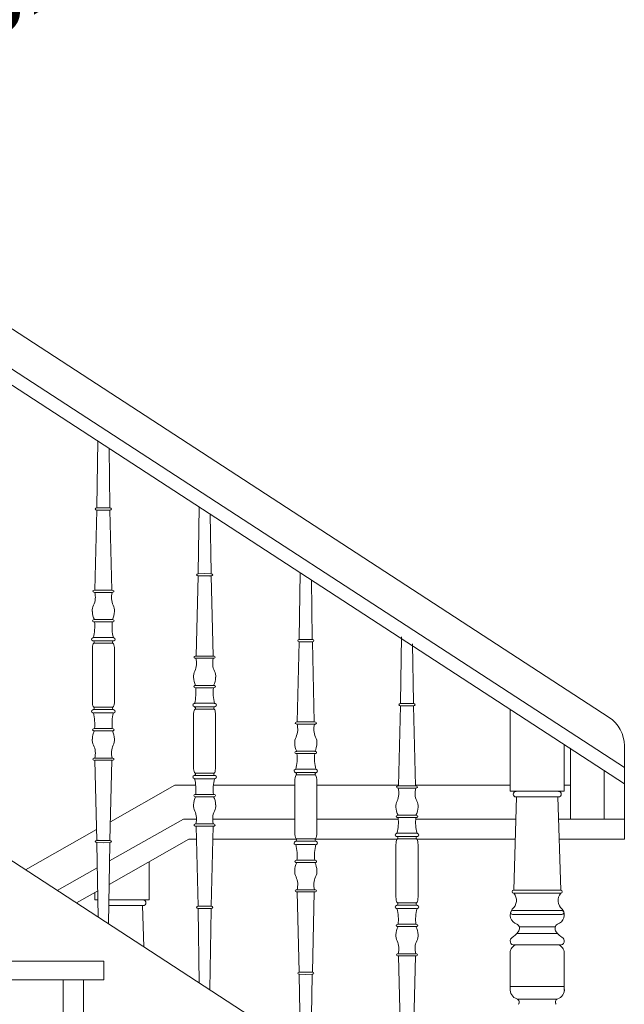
# Model space of a CAD drawing. Header units: millimetres. Extents: x -573548 to 674770, y -246895 to -89040.
# Tile 125 of 199: x 85298 to 86194, y -193565 to -192105. Entities that reach past the tile are written whole.
import ezdxf

# ---------------------------------------------------------------- set-up
doc = ezdxf.new("R2010")
doc.units = ezdxf.units.MM
for name, color, linetype, lineweight in [('A-OPISY-3_Nr_pióra__6', 8, 'Continuous', 9), ('balustrada drewniana_Nr_pióra__1', 8, 'Continuous', 9), ('SCHODY_Nr_pióra__1', 8, 'Continuous', 9), ('SCIANY_KONSTR_Nr_pióra__21', 8, 'Continuous', 9)]:
    doc.layers.add(name, color=color, linetype=linetype, lineweight=lineweight)
doc.styles.add('STYL_AUTOMATYCZNY_5', font='arial.ttf', dxfattribs={"width": 0.8})

# ---------------------------------------------------------------- blocks, each defined once
blk = doc.blocks.new('A$C685D2BB2')
at = {"layer": 'balustrada drewniana_Nr_pióra__1'}
for p, q in [((8011.3, 9758), (6039.9, 11040.9)), ((8034, 9683.5), (6025, 10990.9)), ((8034, 9659.7), (6019.1, 10970.9)), ((7861.5, 9066.4), (5987, 10286.3)), ((7245.3, 9820.5), (7245.3, 9859)), ((7247.6, 9867.9), (7261.7, 9867.9)), ((7275.8, 9867.9), (7261.7, 9867.9)), ((7278, 9820.5), (7278, 9859)), ((7245.3, 9820.5), (7245.3, 9782.1)), ((7278, 9820.5), (7278, 9782.1)), ((7247.6, 9773.1), (7261.7, 9773.1)), ((7275.8, 9773.1), (7261.7, 9773.1)), ((7397.6, 9770.3), (7411.7, 9770.3)), ((7425.8, 9770.3), (7411.7, 9770.3)), ((7395.4, 9722.9), (7395.4, 9761.4)), ((7428.1, 9722.9), (7428.1, 9761.4)), ((7395.4, 9722.9), (7395.4, 9684.4)), ((7428.1, 9722.9), (7428.1, 9684.4)), ((7944.9, 9717.6), (7944.9, 9648.4)), ((7954, 9607.3), (7954, 9712.5)), ((8034, 9659.7), (8034, 9716.1)), ((7397.6, 9675.5), (7411.7, 9675.5)), ((7425.8, 9675.5), (7411.7, 9675.5)), ((7547.7, 9672.6), (7561.8, 9672.6)), ((7575.9, 9672.6), (7561.8, 9672.6)), ((8004, 9607.3), (8004, 9679.2)), ((7367.5, 9657.3), (7272.1, 9603.3)), ((7367.5, 9657.3), (7398.6, 9657.3)), ((7424.9, 9657.3), (7545.4, 9657.3)), ((7545.4, 9625.2), (7545.4, 9663.7)), ((7578.1, 9625.2), (7578.1, 9663.7)), ((7578.1, 9657.3), (7699.1, 9657.3)), ((7724.4, 9657.3), (7864.8, 9657.3)), ((7944.9, 9657.3), (7954, 9657.3)), ((8034, 9577.3), (8034, 9659.7)), ((7870.1, 9501.8), (7874.2, 9640.1)), ((7927.4, 9648.4), (7873.4, 9648.4)), ((7873.4, 9640.1), (7904.9, 9640.1)), ((7882.3, 9648.4), (7936.3, 9648.4)), ((7936.3, 9640.1), (7904.9, 9640.1)), ((7939.7, 9501.8), (7935.5, 9640.1)), ((7545.4, 9625.2), (7545.4, 9586.8)), ((7578.1, 9625.2), (7578.1, 9586.8)), ((7380.6, 9607.3), (7270.9, 9545.2)), ((7380.6, 9607.3), (7399.8, 9607.3)), ((7423.6, 9607.3), (7545.4, 9607.3)), ((7578.1, 9607.3), (7698.7, 9607.3)), ((7724.8, 9607.3), (7873.2, 9607.3)), ((7936.5, 9607.3), (8034, 9607.3)), ((7251.5, 9591.7), (7146, 9532)), ((7388.5, 9577.3), (7270.3, 9510.4)), ((7388.5, 9577.3), (7399.5, 9577.3)), ((7423.9, 9577.3), (7548, 9577.3)), ((7547.7, 9577.8), (7561.8, 9577.8)), ((7575.9, 9577.8), (7561.8, 9577.8)), ((7575.6, 9577.3), (7697.2, 9577.3)), ((7695.4, 9530.4), (7695.4, 9568.8)), ((7697.7, 9577.8), (7711.8, 9577.8)), ((7725.9, 9577.8), (7711.8, 9577.8)), ((7726.4, 9577.3), (7872.3, 9577.3)), ((7728.1, 9530.4), (7728.1, 9568.8)), ((7937.4, 9577.3), (8034, 9577.3)), ((7329.3, 9543.7), (7329.3, 9487.3)), ((7252.6, 9534.9), (7193.2, 9501.3)), ((7695.4, 9530.4), (7695.4, 9491.9)), ((7728.1, 9530.4), (7728.1, 9491.9)), ((7253.2, 9500.8), (7221.6, 9482.9)), ((7870, 9501.8), (7904.9, 9501.8)), ((7870, 9497.2), (7904.9, 9497.2)), ((7939.7, 9501.8), (7904.9, 9501.8)), ((7939.7, 9497.2), (7904.9, 9497.2)), ((7269.8, 9478.9), (7289.2, 9478.9)), ((7311.7, 9487.3), (7269.9, 9487.3)), ((7269.9, 9487.3), (7329.3, 9487.3)), ((7320.6, 9478.9), (7289.2, 9478.9)), ((7321.7, 9417.7), (7319.9, 9478.9)), ((7697.7, 9483), (7711.8, 9483)), ((7725.9, 9483), (7711.8, 9483)), ((7868.2, 9471.5), (7905.2, 9471.5)), ((7868.2, 9465.9), (7905.2, 9465.9)), ((7941.5, 9471.5), (7904.5, 9471.5)), ((7941.5, 9465.9), (7904.5, 9465.9)), ((7874.5, 9437.3), (7904.9, 9437.3)), ((7878, 9447.6), (7904.9, 9447.6)), ((7931.7, 9447.6), (7904.9, 9447.6)), ((7935.2, 9437.3), (7904.9, 9437.3)), ((7870.1, 9420.5), (7904.9, 9420.5)), ((7939.6, 9420.5), (7904.9, 9420.5)), ((7864.8, 9410.4), (7864.8, 9352.8)), ((7944.9, 9410.4), (7944.9, 9352.8)), ((7864.8, 9358.7), (7904.9, 9358.7)), ((7944.9, 9358.7), (7904.9, 9358.7)), ((7875.7, 9340), (7904.9, 9340)), ((7934, 9340), (7904.9, 9340))]:
    blk.add_line(p, q, dxfattribs=at)
for points in [[(7253.5, 10167.6), (7252, 10070.1), (7252, 10068.7)], [(7270, 10157.1), (7271.3, 10070.1), (7271.4, 10068.7)], [(7251.9, 10065.4), (7249, 9946.7)], [(7261.7, 10065.5), (7252.3, 10065.4)], [(7252.4, 10068.8), (7261.7, 10068.9)], [(7271, 10068.8), (7261.7, 10068.9)], [(7261.7, 10065.5), (7271, 10065.4)], [(7271.4, 10065.4), (7274.4, 9946.7)], [(7403.5, 10069.9), (7402.1, 9972.5), (7402, 9971.1)], [(7420.1, 10059.5), (7421.4, 9972.5), (7421.4, 9971.1)], [(7402, 9967.8), (7399.1, 9849)], [(7402.4, 9971.1), (7411.7, 9971.2)], [(7411.7, 9967.9), (7402.4, 9967.8)], [(7421, 9971.1), (7411.7, 9971.2)], [(7411.7, 9967.9), (7421.1, 9967.8)], [(7421.5, 9967.8), (7424.4, 9849)], [(7553.6, 9972.3), (7552.1, 9874.9), (7552.1, 9873.4)], [(7570.1, 9961.8), (7571.4, 9874.9), (7571.5, 9873.4)], [(7248.9, 9946.7), (7261.7, 9946.7)], [(7274.5, 9946.7), (7261.7, 9946.7)], [(7261.7, 9943.3), (7248.9, 9943.3)], [(7261.7, 9943.3), (7274.5, 9943.3)], [(7248.4, 9903), (7261.7, 9903)], [(7274.9, 9903), (7261.7, 9903)], [(7261.7, 9899.7), (7248.4, 9899.7)], [(7261.7, 9899.7), (7274.9, 9899.7)], [(7247.7, 9876.5), (7261.7, 9876.5)], [(7261.7, 9871.4), (7247.8, 9871.4)], [(7275.6, 9876.5), (7261.7, 9876.5)], [(7261.7, 9871.4), (7275.6, 9871.4)], [(7552.5, 9873.5), (7561.8, 9873.6)], [(7571.1, 9873.5), (7561.8, 9873.6)], [(7703.6, 9877.4), (7702.1, 9780), (7702.1, 9778.6)], [(7552, 9870.2), (7549.1, 9751.4)], [(7561.8, 9870.2), (7552.4, 9870.1)], [(7561.8, 9870.2), (7571.1, 9870.1)], [(7571.5, 9870.2), (7574.4, 9751.4)], [(7720.1, 9866.9), (7721.4, 9780), (7721.5, 9778.6)], [(7398.9, 9849), (7411.7, 9849)], [(7411.7, 9845.7), (7398.9, 9845.7)], [(7424.5, 9849), (7411.7, 9849)], [(7411.7, 9845.7), (7424.5, 9845.7)], [(7398.5, 9805.4), (7411.7, 9805.4)], [(7411.7, 9802), (7398.5, 9802)], [(7425, 9805.4), (7411.7, 9805.4)], [(7411.7, 9802), (7425, 9802)], [(7261.7, 9769.7), (7247.8, 9769.7)], [(7261.7, 9769.7), (7275.6, 9769.7)], [(7397.8, 9778.9), (7411.7, 9778.9)], [(7411.7, 9773.7), (7397.8, 9773.7)], [(7425.7, 9778.9), (7411.7, 9778.9)], [(7411.7, 9773.7), (7425.6, 9773.7)], [(7702, 9775.3), (7699.1, 9656.5)], [(7711.8, 9775.4), (7702.4, 9775.2)], [(7702.5, 9778.6), (7711.8, 9778.7)], [(7721.1, 9778.6), (7711.8, 9778.7)], [(7711.8, 9775.4), (7721.1, 9775.2)], [(7721.5, 9775.3), (7724.4, 9656.5)], [(7944.9, 9686.4), (7944.9, 9648.4), (7864.8, 9648.4), (7864.8, 9769.8)], [(7247.7, 9764.6), (7261.7, 9764.6)], [(7275.6, 9764.6), (7261.7, 9764.6)], [(7261.7, 9741.4), (7248.4, 9741.4)], [(7261.7, 9741.4), (7274.9, 9741.4)], [(7549, 9751.4), (7561.8, 9751.4)], [(7561.8, 9748), (7549, 9748)], [(7574.6, 9751.4), (7561.8, 9751.4)], [(7561.8, 9748), (7574.6, 9748)], [(7248.4, 9738.1), (7261.7, 9738.1)], [(7274.9, 9738.1), (7261.7, 9738.1)], [(7261.7, 9697.7), (7248.9, 9697.7)], [(7261.7, 9697.7), (7274.5, 9697.7)], [(7548.5, 9707.7), (7561.8, 9707.7)], [(7561.8, 9704.4), (7548.5, 9704.4)], [(7575, 9707.7), (7561.8, 9707.7)], [(7561.8, 9704.4), (7575, 9704.4)], [(7248.9, 9694.4), (7261.7, 9694.4)], [(7251.9, 9575.6), (7249, 9694.4)], [(7274.5, 9694.4), (7261.7, 9694.4)], [(7271.4, 9575.6), (7274.4, 9694.4)], [(7411.7, 9672), (7397.8, 9672)], [(7397.8, 9666.9), (7411.7, 9666.9)], [(7411.7, 9672), (7425.6, 9672)], [(7425.7, 9666.9), (7411.7, 9666.9)], [(7547.8, 9681.2), (7561.8, 9681.2)], [(7561.8, 9676.1), (7547.9, 9676.1)], [(7575.7, 9681.2), (7561.8, 9681.2)], [(7561.8, 9676.1), (7575.7, 9676.1)], [(7699, 9656.5), (7711.8, 9656.5)], [(7711.8, 9653.2), (7699, 9653.2)], [(7724.6, 9656.5), (7711.8, 9656.5)], [(7711.8, 9653.2), (7724.6, 9653.2)], [(7411.7, 9643.7), (7398.5, 9643.7)], [(7398.5, 9640.4), (7411.7, 9640.4)], [(7411.7, 9643.7), (7425, 9643.7)], [(7425, 9640.4), (7411.7, 9640.4)], [(7698.5, 9612.8), (7711.8, 9612.8)], [(7711.8, 9609.5), (7698.5, 9609.5)], [(7725, 9612.8), (7711.8, 9612.8)], [(7711.8, 9609.5), (7725, 9609.5)], [(7411.7, 9600.1), (7398.9, 9600.1)], [(7398.9, 9596.7), (7411.7, 9596.7)], [(7402, 9478), (7399.1, 9596.7)], [(7411.7, 9600.1), (7424.5, 9600.1)], [(7424.5, 9596.7), (7411.7, 9596.7)], [(7421.5, 9478), (7424.4, 9596.7)], [(7697.8, 9586.3), (7711.8, 9586.3)], [(7711.8, 9581.2), (7697.9, 9581.2)], [(7725.7, 9586.3), (7711.8, 9586.3)], [(7711.8, 9581.2), (7725.7, 9581.2)], [(7253.9, 9461.8), (7252, 9570.9), (7252, 9572.3)], [(7261.7, 9575.5), (7252.3, 9575.6)], [(7252.4, 9572.3), (7261.7, 9572.2)], [(7261.7, 9575.5), (7271, 9575.6)], [(7271, 9572.3), (7261.7, 9572.2)], [(7269.3, 9452.1), (7271.3, 9570.9), (7271.4, 9572.3)], [(7547.8, 9569.3), (7561.8, 9569.3)], [(7561.8, 9574.4), (7547.9, 9574.4)], [(7561.8, 9574.4), (7575.7, 9574.4)], [(7575.7, 9569.3), (7561.8, 9569.3)], [(7561.8, 9546.1), (7548.5, 9546.1)], [(7548.5, 9542.8), (7561.8, 9542.8)], [(7561.8, 9546.1), (7575, 9546.1)], [(7575, 9542.8), (7561.8, 9542.8)], [(7253.5, 9487.3), (7249.1, 9487.3), (7249.1, 9498.4)], [(7561.8, 9502.4), (7549, 9502.4)], [(7549, 9499.1), (7561.8, 9499.1)], [(7552, 9380.3), (7549.1, 9499.1)], [(7561.8, 9502.4), (7574.6, 9502.4)], [(7574.6, 9499.1), (7561.8, 9499.1)], [(7571.5, 9380.3), (7574.4, 9499.1)], [(7411.7, 9477.9), (7402.4, 9478)], [(7411.7, 9477.9), (7421.1, 9478)], [(7711.8, 9479.5), (7697.9, 9479.5)], [(7711.8, 9479.5), (7725.7, 9479.5)], [(7403.9, 9364.2), (7402.1, 9473.3), (7402, 9474.7)], [(7402.4, 9474.7), (7411.7, 9474.5)], [(7421, 9474.7), (7411.7, 9474.5)], [(7419.3, 9354.4), (7421.4, 9473.3), (7421.4, 9474.7)], [(7697.8, 9474.4), (7711.8, 9474.4)], [(7725.7, 9474.4), (7711.8, 9474.4)], [(7711.8, 9451.2), (7698.5, 9451.2)], [(7698.5, 9447.9), (7711.8, 9447.9)], [(7711.8, 9451.2), (7725, 9451.2)], [(7725, 9447.9), (7711.8, 9447.9)], [(7711.8, 9407.5), (7699, 9407.5)], [(7699, 9404.2), (7711.8, 9404.2)], [(7702, 9285.4), (7699.1, 9404.2)], [(7711.8, 9407.5), (7724.6, 9407.5)], [(7724.6, 9404.2), (7711.8, 9404.2)], [(7721.5, 9285.4), (7724.4, 9404.2)], [(7554, 9266.5), (7552.1, 9375.6), (7552.1, 9377)], [(7561.8, 9380.2), (7552.4, 9380.3)], [(7552.5, 9377), (7561.8, 9376.9)], [(7561.8, 9380.2), (7571.1, 9380.3)], [(7571.1, 9377), (7561.8, 9376.9)], [(7569.4, 9256.8), (7571.4, 9375.6), (7571.5, 9377)]]:
    blk.add_lwpolyline(points, dxfattribs=at)
for centre, radius, start, end in [((7221.9, 9935.9), 27.9, 335.2899, 15.4845), ((7301.5, 9935.9), 27.9, 164.5155, 204.7101), ((7261.5, 9916.4), 16.3, 151.329, 184.6255), ((7271, 9915.3), 25.7, 180.5357, 208.6884), ((7252.4, 9915.3), 25.7, 331.3116, 359.4643), ((7261.9, 9916.4), 16.3, 355.3745, 28.671), ((7185.7, 9892.4), 63.2, 345.3582, 6.5823), ((7337.7, 9892.4), 63.2, 173.4177, 194.6418), ((7245.7, 9869.3), 2.29, 322.9251, 69.0836), ((7277.6, 9869.3), 2.29, 110.9164, 217.0749), ((7279.2, 9858.1), 33.9, 166.8073, 181.4489), ((7249.9, 9865), 3.77, 127.9411, 165.9891), ((7273.5, 9865), 3.77, 14.0109, 52.0589), ((7244.2, 9858.1), 33.9, 358.5511, 13.1927), ((7371.9, 9838.2), 27.9, 335.2899, 15.4845), ((7451.6, 9838.2), 27.9, 164.5155, 204.7101), ((7411.5, 9818.8), 16.3, 151.329, 184.6255), ((7421, 9817.7), 25.7, 180.5357, 208.6884), ((7402.4, 9817.7), 25.7, 331.3116, 359.4643), ((7411.9, 9818.8), 16.3, 355.3745, 28.671), ((7335.7, 9794.8), 63.2, 345.3582, 6.5823), ((7487.7, 9794.8), 63.2, 173.4177, 194.6418), ((7279.2, 9782.9), 33.9, 178.5511, 193.1927), ((7244.2, 9782.9), 33.9, 346.8073, 1.4489), ((7249.9, 9776.1), 3.77, 194.0109, 232.0589), ((7245.7, 9771.8), 2.29, 290.9164, 37.0749), ((7277.6, 9771.8), 2.29, 142.9251, 249.0836), ((7273.5, 9776.1), 3.77, 307.9411, 345.9891), ((7399.9, 9767.3), 3.77, 127.9411, 165.9891), ((7395.8, 9771.7), 2.29, 322.9251, 69.0836), ((7427.7, 9771.7), 2.29, 110.9164, 217.0749), ((7423.5, 9767.3), 3.77, 14.0109, 52.0589), ((7185.7, 9748.6), 63.2, 353.4177, 14.6418), ((7337.7, 9748.6), 63.2, 165.3582, 186.5823), ((7429.2, 9760.5), 33.9, 166.8073, 181.4489), ((7394.2, 9760.5), 33.9, 358.5511, 13.1927), ((7984, 9716.1), 50, 0, 56.9449), ((7521.9, 9740.6), 27.9, 335.2899, 15.4845), ((7601.6, 9740.6), 27.9, 164.5155, 204.7101), ((7261.5, 9724.6), 16.3, 175.3745, 208.671), ((7271, 9725.7), 25.7, 151.3116, 179.4643), ((7252.4, 9725.7), 25.7, 0.5357, 28.6884), ((7261.9, 9724.6), 16.3, 331.329, 4.6255), ((7561.6, 9721.1), 16.3, 151.329, 184.6255), ((7562, 9721.1), 16.3, 355.3745, 28.671), ((7221.9, 9705.2), 27.9, 344.5155, 24.7101), ((7301.5, 9705.2), 27.9, 155.2899, 195.4845), ((7571.1, 9720), 25.7, 180.5357, 208.6884), ((7552.5, 9720), 25.7, 331.3116, 359.4643), ((7485.8, 9697.1), 63.2, 345.3582, 6.5823), ((7637.8, 9697.1), 63.2, 173.4177, 194.6418), ((7429.2, 9685.3), 33.9, 178.5511, 193.1927), ((7394.2, 9685.3), 33.9, 346.8073, 1.4489), ((7399.9, 9678.5), 3.77, 194.0109, 232.0589), ((7395.8, 9674.1), 2.29, 290.9164, 37.0749), ((7335.7, 9651), 63.2, 353.4177, 14.6418), ((7487.7, 9651), 63.2, 165.3582, 186.5823), ((7427.7, 9674.1), 2.29, 142.9251, 249.0836), ((7423.5, 9678.5), 3.77, 307.9411, 345.9891), ((7579.3, 9662.9), 33.9, 166.8073, 181.4489), ((7550, 9669.7), 3.77, 127.9411, 165.9891), ((7545.8, 9674), 2.29, 322.9251, 69.0836), ((7577.7, 9674), 2.29, 110.9164, 217.0749), ((7573.6, 9669.7), 3.77, 14.0109, 52.0589), ((7544.3, 9662.9), 33.9, 358.5511, 13.1927), ((7671.9, 9645.7), 27.9, 335.2899, 15.4845), ((7751.6, 9645.7), 27.9, 164.5155, 204.7101), ((7421, 9628.1), 25.7, 151.3116, 179.4643), ((7402.4, 9628.1), 25.7, 0.5357, 28.6884), ((7873.4, 9644.2), 4.16, 90, 270), ((7936.3, 9644.2), 4.16, 270, 90), ((7411.5, 9627), 16.3, 175.3745, 208.671), ((7411.9, 9627), 16.3, 331.329, 4.6255), ((7711.6, 9626.2), 16.3, 151.329, 184.6255), ((7721.1, 9625.2), 25.7, 180.5357, 208.6884), ((7702.5, 9625.2), 25.7, 331.3116, 359.4643), ((7712, 9626.2), 16.3, 355.3745, 28.671), ((7371.9, 9607.5), 27.9, 344.5155, 24.7101), ((7451.6, 9607.5), 27.9, 155.2899, 195.4845), ((7635.8, 9602.3), 63.2, 345.3582, 6.5823), ((7787.8, 9602.3), 63.2, 173.4177, 194.6418), ((7579.3, 9587.6), 33.9, 178.5511, 193.1927), ((7550, 9580.8), 3.77, 194.0109, 232.0589), ((7573.6, 9580.8), 3.77, 307.9411, 345.9891), ((7544.3, 9587.6), 33.9, 346.8073, 1.4489), ((7695.8, 9579.1), 2.29, 322.9251, 69.0836), ((7727.7, 9579.1), 2.29, 110.9164, 217.0749), ((7545.8, 9576.5), 2.29, 290.9164, 37.0749), ((7485.8, 9553.3), 63.2, 353.4177, 14.6418), ((7637.8, 9553.3), 63.2, 165.3582, 186.5823), ((7577.7, 9576.5), 2.29, 142.9251, 249.0836), ((7729.3, 9568), 33.9, 166.8073, 181.4489), ((7700, 9574.8), 3.77, 127.9411, 165.9891), ((7723.6, 9574.8), 3.77, 14.0109, 52.0589), ((7694.3, 9568), 33.9, 358.5511, 13.1927), ((7571.1, 9530.4), 25.7, 151.3116, 179.4643), ((7552.5, 9530.4), 25.7, 0.5357, 28.6884), ((7561.6, 9529.4), 16.3, 175.3745, 208.671), ((7521.9, 9509.9), 27.9, 344.5155, 24.7101), ((7601.6, 9509.9), 27.9, 155.2899, 195.4845), ((7562, 9529.4), 16.3, 331.329, 4.6255), ((7729.3, 9492.7), 33.9, 178.5511, 193.1927), ((7694.3, 9492.7), 33.9, 346.8073, 1.4489), ((7870, 9499.5), 2.34, 90, 270), ((7857.6, 9486.5), 16.4, 309.0076, 40.6503), ((7952.1, 9486.5), 16.4, 139.3497, 230.9924), ((7939.7, 9499.5), 2.34, 270, 90), ((7320.6, 9483.1), 4.16, 270, 90), ((7700, 9485.9), 3.77, 194.0109, 232.0589), ((7695.8, 9481.6), 2.29, 290.9164, 37.0749), ((7727.7, 9481.6), 2.29, 142.9251, 249.0836), ((7723.6, 9485.9), 3.77, 307.9411, 345.9891), ((7635.8, 9458.4), 63.2, 353.4177, 14.6418), ((7787.8, 9458.4), 63.2, 165.3582, 186.5823), ((7879, 9465), 14.2, 141.6675, 252.9867), ((7868.2, 9468.7), 2.81, 90, 270), ((7930.7, 9465), 14.2, 287.0133, 38.3325), ((7941.5, 9468.7), 2.81, 270, 90), ((7721.1, 9435.5), 25.7, 151.3116, 179.4643), ((7702.5, 9435.5), 25.7, 0.5357, 28.6884), ((7871, 9445), 7.51, 319.8807, 58.683), ((7938.7, 9445), 7.51, 121.317, 220.1193), ((7711.6, 9434.5), 16.3, 175.3745, 208.671), ((7712, 9434.5), 16.3, 331.329, 4.6255), ((7851.8, 9457.1), 30.1, 300.317, 325.8714), ((7957.9, 9457.1), 30.1, 214.1286, 239.683), ((7671.9, 9415), 27.9, 344.5155, 24.7101), ((7751.6, 9415), 27.9, 155.2899, 195.4845), ((7878.5, 9408.2), 13.8, 117.4564, 187.2759), ((7870.8, 9426.4), 6, 114.3202, 276.4575), ((7931.2, 9408.2), 13.8, 352.7241, 62.5436), ((7938.9, 9426.4), 6, 263.5425, 65.6798), ((7879.3, 9354.4), 14.7, 173.7067, 252.3311), ((7930.4, 9354.4), 14.7, 287.6689, 6.2933), ((7873.1, 9335.8), 4.89, 317.5229, 68.8021), ((7936.6, 9335.8), 4.89, 111.1979, 222.4771)]:
    blk.add_arc(centre, radius, start, end, dxfattribs=at)
for centre, major_axis, ratio, start_param, end_param in [((7252.4, 10067.1), (2.73, 0.01), 0.610734, 1.599557, 4.672028), ((7253.6, 10067), (2.73, 0.04), 0.610071, 4.712389, 4.742644), ((7269.7, 10067), (-2.73, 0.04), 0.610071, 1.540542, 1.570796), ((7270.9, 10067.1), (-2.73, 0.01), 0.610734, 1.611157, 4.683628), ((7402.5, 9969.4), (2.73, 0.01), 0.610734, 1.599557, 4.672028), ((7403.7, 9969.3), (2.73, 0.04), 0.610071, 4.712389, 4.742644), ((7419.8, 9969.3), (-2.73, 0.04), 0.610071, 1.540542, 1.570796), ((7421, 9969.4), (-2.73, 0.01), 0.610734, 1.611157, 4.683628), ((7248.8, 9945), (-2.73, -0.05), 0.609492, 4.661602, 7.842393), ((7274.6, 9945), (-2.73, 0.04), 0.610071, 1.540542, 4.760584), ((7248.3, 9901.3), (-2.73, -0.04), 0.610071, 4.664194, 7.884236), ((7275, 9901.3), (2.73, -0.04), 0.610071, 4.682134, 7.902177), ((7247.7, 9873.9), (3.53, -0.02), 0.726701, 1.575445, 4.734164), ((7275.6, 9873.9), (-3.53, -0.02), 0.726701, 1.549022, 4.70774), ((7552.5, 9871.8), (2.73, 0.01), 0.610734, 1.599557, 4.672028), ((7571, 9871.8), (-2.73, 0.01), 0.610734, 1.611157, 4.683628), ((7553.7, 9871.7), (2.73, 0.04), 0.610071, 4.712389, 4.742644), ((7569.8, 9871.7), (-2.73, 0.04), 0.610071, 1.540542, 1.570796), ((7398.8, 9847.4), (-2.73, -0.05), 0.609492, 4.661602, 7.842393), ((7424.6, 9847.4), (-2.73, 0.04), 0.610071, 1.540542, 4.760584), ((7398.4, 9803.7), (-2.73, -0.04), 0.610071, 4.664194, 7.884236), ((7425.1, 9803.7), (2.73, -0.04), 0.610071, 4.682134, 7.902177), ((7247.7, 9767.1), (3.53, 0.02), 0.726701, 1.549022, 4.70774), ((7275.6, 9767.1), (-3.53, 0.02), 0.726701, 1.575445, 4.734164), ((7397.8, 9776.3), (3.53, -0.02), 0.726701, 1.575445, 4.734164), ((7425.7, 9776.3), (-3.53, -0.02), 0.726701, 1.549022, 4.70774), ((7702.5, 9776.9), (2.73, 0.01), 0.610734, 1.599557, 4.672028), ((7703.7, 9776.8), (2.73, 0.04), 0.610071, 4.712389, 4.742644), ((7719.8, 9776.8), (-2.73, 0.04), 0.610071, 1.540542, 1.570796), ((7721, 9776.9), (-2.73, 0.01), 0.610734, 1.611157, 4.683628), ((7248.3, 9739.7), (-2.73, 0.04), 0.610071, 4.682134, 7.902177), ((7275, 9739.7), (2.73, 0.04), 0.610071, 4.664194, 7.884236), ((7548.9, 9749.7), (-2.73, -0.05), 0.609492, 4.661602, 7.842393), ((7574.7, 9749.7), (-2.73, 0.04), 0.610071, 1.540542, 4.760584), ((7248.8, 9696), (-2.73, 0.05), 0.609492, 4.723978, 7.904769), ((7274.6, 9696), (-2.73, -0.04), 0.610071, 1.522601, 4.742644), ((7548.4, 9706), (-2.73, -0.04), 0.610071, 4.664194, 7.884236), ((7575.1, 9706), (2.73, -0.04), 0.610071, 4.682134, 7.902177), ((7397.8, 9669.5), (3.53, 0.02), 0.726701, 1.549022, 4.70774), ((7425.7, 9669.5), (-3.53, 0.02), 0.726701, 1.575445, 4.734164), ((7547.8, 9678.6), (3.53, -0.02), 0.726701, 1.575445, 4.734164), ((7575.7, 9678.6), (-3.53, -0.02), 0.726701, 1.549022, 4.70774), ((7698.9, 9654.8), (-2.73, -0.05), 0.609492, 4.661602, 7.842393), ((7724.7, 9654.8), (-2.73, 0.04), 0.610071, 1.540542, 4.760584), ((7398.4, 9642.1), (-2.73, 0.04), 0.610071, 4.682134, 7.902177), ((7425.1, 9642.1), (2.73, 0.04), 0.610071, 4.664194, 7.884236), ((7698.4, 9611.2), (-2.73, -0.04), 0.610071, 4.664194, 7.884236), ((7725.1, 9611.2), (2.73, -0.04), 0.610071, 4.682134, 7.902177), ((7398.8, 9598.4), (-2.73, 0.05), 0.609492, 4.723978, 7.904769), ((7424.6, 9598.4), (-2.73, -0.04), 0.610071, 1.522601, 4.742644), ((7697.8, 9583.8), (3.53, -0.02), 0.726701, 1.575445, 4.734164), ((7725.7, 9583.8), (-3.53, -0.02), 0.726701, 1.549022, 4.70774), ((7252.4, 9574), (2.73, -0.01), 0.610734, 1.611157, 4.683628), ((7253.6, 9574.1), (2.73, -0.04), 0.610071, 1.540542, 1.570796), ((7269.7, 9574.1), (-2.73, -0.04), 0.610071, 4.712389, 4.742644), ((7270.9, 9574), (-2.73, -0.01), 0.610734, 1.599557, 4.672028), ((7547.8, 9571.8), (3.53, 0.02), 0.726701, 1.549022, 4.70774), ((7575.7, 9571.8), (-3.53, 0.02), 0.726701, 1.575445, 4.734164), ((7548.4, 9544.4), (-2.73, 0.04), 0.610071, 4.682134, 7.902177), ((7575.1, 9544.4), (2.73, 0.04), 0.610071, 4.664194, 7.884236), ((7548.9, 9500.8), (-2.73, 0.05), 0.609492, 4.723978, 7.904769), ((7574.7, 9500.8), (-2.73, -0.04), 0.610071, 1.522601, 4.742644), ((7402.5, 9476.3), (2.73, -0.01), 0.610734, 1.611157, 4.683628), ((7403.7, 9476.4), (2.73, -0.04), 0.610071, 1.540542, 1.570796), ((7419.8, 9476.4), (-2.73, -0.04), 0.610071, 4.712389, 4.742644), ((7421, 9476.3), (-2.73, -0.01), 0.610734, 1.599557, 4.672028), ((7697.8, 9476.9), (3.53, 0.02), 0.726701, 1.549022, 4.70774), ((7725.7, 9476.9), (-3.53, 0.02), 0.726701, 1.575445, 4.734164), ((7698.4, 9449.5), (-2.73, 0.04), 0.610071, 4.682134, 7.902177), ((7725.1, 9449.5), (2.73, 0.04), 0.610071, 4.664194, 7.884236), ((7698.9, 9405.9), (-2.73, 0.05), 0.609492, 4.723978, 7.904769), ((7724.7, 9405.9), (-2.73, -0.04), 0.610071, 1.522601, 4.742644), ((7552.5, 9378.7), (2.73, -0.01), 0.610734, 1.611157, 4.683628), ((7553.7, 9378.8), (2.73, -0.04), 0.610071, 1.540542, 1.570796), ((7569.8, 9378.8), (-2.73, -0.04), 0.610071, 4.712389, 4.742644), ((7571, 9378.7), (-2.73, -0.01), 0.610734, 1.599557, 4.672028)]:
    blk.add_ellipse(centre, major_axis=major_axis, ratio=ratio, start_param=start_param, end_param=end_param, dxfattribs=at)
at = {"layer": 'SCHODY_Nr_pióra__1'}
for p, q in [((7262.2, 9396.7), (6954.7, 9396.7)), ((7262.2, 9368.7), (7262.2, 9396.7)), ((7202.2, 9368.7), (7262.2, 9368.7)), ((7232.2, 9235.6), (7232.2, 9368.7))]:
    blk.add_line(p, q, dxfattribs=at)
at = {"layer": 'SCIANY_KONSTR_Nr_pióra__21'}
for p, q in [((7202.2, 9368.7), (6954.7, 9368.7)), ((7202.2, 9205.6), (7202.2, 9368.7))]:
    blk.add_line(p, q, dxfattribs=at)
at = {"layer": 'A-OPISY-3_Nr_pióra__6', "insert": (7079, 10838), "char_height": 150, "attachment_point": 5, "rotation": 31.393, "style": 'STYL_AUTOMATYCZNY_5'}
blk.add_mtext('\\A1;{\\pqc;\\fArial|b0|i0|c238|p0;\\W0.800000;8x14.8x24.7}', dxfattribs=at)

msp = doc.modelspace()

# ---------------------------------------------------------------- block references
at = {"color": 150}
msp.add_blockref('A$C685D2BB2', (78160.5, -202897.5), dxfattribs=at)

doc.saveas('drawing.dxf')
